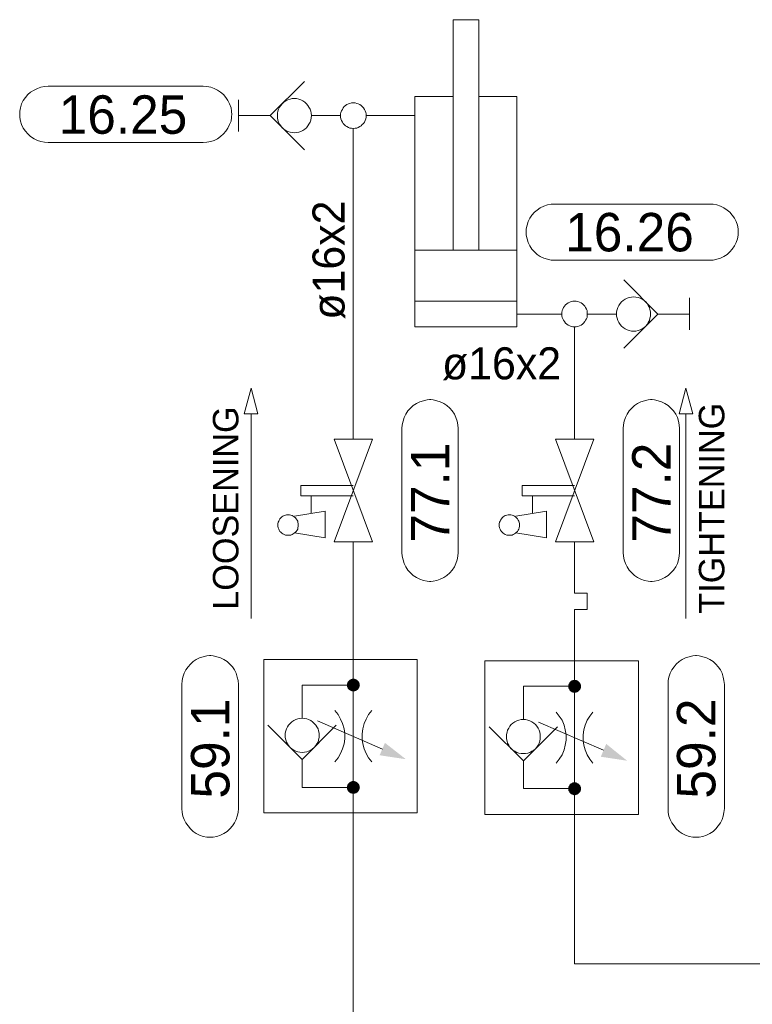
# Model space of a CAD drawing. Header units: millimetres. Extents: x 0 to 138, y 0 to 47.
# Tile 66 of 165: x 3.32 to 5.12, y 34.43 to 36.85. Entities that reach past the tile are written whole.
import ezdxf

# ---------------------------------------------------------------- set-up
doc = ezdxf.new("R2010")
doc.units = ezdxf.units.MM
for name, color, linetype in [('PDF_Geomertry', 7, 'Continuous'), ('PDF_Solid Fills', 7, 'Continuous'), ('PDF_Text', 7, 'Continuous')]:
    doc.layers.add(name, color=color, linetype=linetype)
doc.styles.add('PDF Arial', font='txt')

msp = doc.modelspace()

# ---------------------------------------------------------------- hatches: boundary and pattern name
at = {"layer": 'PDF_Solid Fills', "transparency": 33554559}
for points in [[(4.1354, 35.2132), (4.1201, 35.2174), (4.121, 35.2193)], [(4.1354, 35.2132), (4.1201, 35.2151), (4.1201, 35.2174)], [(4.1354, 35.2132), (4.121, 35.2193), (4.1215, 35.2215)], [(4.1354, 35.2132), (4.1215, 35.2215), (4.1229, 35.2229)], [(4.1354, 35.2132), (4.1229, 35.2229), (4.1243, 35.2243)], [(4.1354, 35.2132), (4.1243, 35.2243), (4.1257, 35.2257)], [(4.1354, 35.2132), (4.1257, 35.2257), (4.1279, 35.2271)], [(4.1354, 35.2132), (4.1279, 35.2271), (4.1293, 35.2276)], [(4.1354, 35.2132), (4.1293, 35.2276), (4.1313, 35.2285)], [(4.1354, 35.2132), (4.1313, 35.2285), (4.1335, 35.229)], [(4.1354, 35.2132), (4.1335, 35.229), (4.1354, 35.229)], [(4.1354, 35.2132), (4.1376, 35.229), (4.1396, 35.2285)], [(4.1354, 35.2132), (4.1354, 35.229), (4.1376, 35.229)], [(4.1354, 35.2132), (4.1396, 35.2285), (4.1418, 35.2276)], [(4.1354, 35.2132), (4.1418, 35.2276), (4.1432, 35.2271)], [(4.1354, 35.2132), (4.1432, 35.2271), (4.1451, 35.2257)], [(4.1354, 35.2132), (4.1451, 35.2257), (4.1465, 35.2243)], [(4.1354, 35.2132), (4.1465, 35.2243), (4.1479, 35.2229)], [(4.1354, 35.2132), (4.1479, 35.2229), (4.1493, 35.2215)], [(4.1354, 35.2132), (4.1493, 35.2215), (4.1501, 35.2193)], [(4.1354, 35.2132), (4.1501, 35.2193), (4.1507, 35.2174)], [(4.1354, 35.2132), (4.1507, 35.2174), (4.1507, 35.2151)], [(4.6793, 35.2104), (4.664, 35.2146), (4.6646, 35.2165)], [(4.6793, 35.2104), (4.6646, 35.2165), (4.666, 35.2179)], [(4.6793, 35.2104), (4.666, 35.2179), (4.6668, 35.2201)], [(4.6793, 35.2104), (4.6668, 35.2201), (4.6682, 35.2215)], [(4.6793, 35.2104), (4.6682, 35.2215), (4.6696, 35.2229)], [(4.6793, 35.2104), (4.6696, 35.2229), (4.6715, 35.2243)], [(4.6793, 35.2104), (4.6715, 35.2243), (4.6729, 35.2249)], [(4.6793, 35.2104), (4.6729, 35.2249), (4.6751, 35.2257)], [(4.6793, 35.2104), (4.6751, 35.2257), (4.6771, 35.2257)], [(4.6793, 35.2104), (4.6771, 35.2257), (4.6793, 35.2263)], [(4.6793, 35.2104), (4.6793, 35.2263), (4.6813, 35.2257)], [(4.6793, 35.2104), (4.6835, 35.2257), (4.6854, 35.2249)], [(4.6793, 35.2104), (4.6813, 35.2257), (4.6835, 35.2257)], [(4.6793, 35.2104), (4.6854, 35.2249), (4.6868, 35.2243)], [(4.6793, 35.2104), (4.6868, 35.2243), (4.689, 35.2229)], [(4.6793, 35.2104), (4.689, 35.2229), (4.6904, 35.2215)], [(4.6793, 35.2104), (4.6904, 35.2215), (4.6918, 35.2201)], [(4.6793, 35.2104), (4.6918, 35.2201), (4.6932, 35.2179)], [(4.6793, 35.2104), (4.6932, 35.2179), (4.6938, 35.2165)], [(4.6793, 35.2104), (4.6938, 35.2165), (4.6946, 35.2146)], [(4.1354, 35.2132), (4.1196, 35.2132), (4.1201, 35.2151)], [(4.1354, 35.2132), (4.1201, 35.2118), (4.1196, 35.2132)], [(4.1354, 35.2132), (4.1201, 35.2096), (4.1201, 35.2118)], [(4.1354, 35.2132), (4.121, 35.2076), (4.1201, 35.2096)], [(4.1354, 35.2132), (4.1215, 35.2054), (4.121, 35.2076)], [(4.1354, 35.2132), (4.1229, 35.204), (4.1215, 35.2054)], [(4.1354, 35.2132), (4.1243, 35.2021), (4.1229, 35.204)], [(4.1354, 35.2132), (4.1257, 35.2013), (4.1243, 35.2021)], [(4.1354, 35.2132), (4.1279, 35.1999), (4.1257, 35.2013)], [(4.1354, 35.2132), (4.1293, 35.1993), (4.1279, 35.1999)], [(4.1354, 35.2132), (4.1313, 35.1985), (4.1293, 35.1993)], [(4.1354, 35.2132), (4.1335, 35.1979), (4.1313, 35.1985)], [(4.1354, 35.2132), (4.1354, 35.1979), (4.1335, 35.1979)], [(4.1354, 35.2132), (4.1507, 35.2151), (4.1515, 35.2132)], [(4.1354, 35.2132), (4.1376, 35.1979), (4.1354, 35.1979)], [(4.1354, 35.2132), (4.1396, 35.1985), (4.1376, 35.1979)], [(4.1354, 35.2132), (4.1418, 35.1993), (4.1396, 35.1985)], [(4.1354, 35.2132), (4.1432, 35.1999), (4.1418, 35.1993)], [(4.1354, 35.2132), (4.1451, 35.2013), (4.1432, 35.1999)], [(4.1354, 35.2132), (4.1465, 35.2021), (4.1451, 35.2013)], [(4.1354, 35.2132), (4.1479, 35.204), (4.1465, 35.2021)], [(4.1354, 35.2132), (4.1493, 35.2054), (4.1479, 35.204)], [(4.1354, 35.2132), (4.1501, 35.2076), (4.1493, 35.2054)], [(4.1354, 35.2132), (4.1507, 35.2096), (4.1501, 35.2076)], [(4.1354, 35.2132), (4.1507, 35.2118), (4.1507, 35.2096)], [(4.1354, 35.2132), (4.1515, 35.2132), (4.1507, 35.2118)], [(4.6793, 35.2104), (4.6632, 35.2104), (4.664, 35.2124)], [(4.6793, 35.2104), (4.664, 35.2082), (4.6632, 35.2104)], [(4.6793, 35.2104), (4.664, 35.2124), (4.664, 35.2146)], [(4.6793, 35.2104), (4.664, 35.2063), (4.664, 35.2082)], [(4.6793, 35.2104), (4.6646, 35.204), (4.664, 35.2063)], [(4.6793, 35.2104), (4.666, 35.2026), (4.6646, 35.204)], [(4.6793, 35.2104), (4.6668, 35.2007), (4.666, 35.2026)], [(4.6793, 35.2104), (4.6682, 35.1993), (4.6668, 35.2007)], [(4.6793, 35.2104), (4.6696, 35.1979), (4.6682, 35.1993)], [(4.6793, 35.2104), (4.6715, 35.1965), (4.6696, 35.1979)], [(4.6793, 35.2104), (4.6729, 35.1957), (4.6715, 35.1965)], [(4.6793, 35.2104), (4.6751, 35.1951), (4.6729, 35.1957)], [(4.6793, 35.2104), (4.6771, 35.1951), (4.6751, 35.1951)], [(4.6793, 35.2104), (4.6793, 35.1943), (4.6771, 35.1951)], [(4.6793, 35.2104), (4.6946, 35.2146), (4.6951, 35.2124)], [(4.6793, 35.2104), (4.6951, 35.2124), (4.6951, 35.2104)], [(4.6793, 35.2104), (4.6813, 35.1951), (4.6793, 35.1943)], [(4.6793, 35.2104), (4.6835, 35.1951), (4.6813, 35.1951)], [(4.6793, 35.2104), (4.6854, 35.1957), (4.6835, 35.1951)], [(4.6793, 35.2104), (4.6868, 35.1965), (4.6854, 35.1957)], [(4.6793, 35.2104), (4.689, 35.1979), (4.6868, 35.1965)], [(4.6793, 35.2104), (4.6904, 35.1993), (4.689, 35.1979)], [(4.6793, 35.2104), (4.6918, 35.2007), (4.6904, 35.1993)], [(4.6793, 35.2104), (4.6932, 35.2026), (4.6918, 35.2007)], [(4.6793, 35.2104), (4.6938, 35.204), (4.6932, 35.2026)], [(4.6793, 35.2104), (4.6946, 35.2063), (4.6938, 35.204)], [(4.6793, 35.2104), (4.6951, 35.2082), (4.6946, 35.2063)], [(4.6793, 35.2104), (4.6951, 35.2104), (4.6951, 35.2082)], [(4.1354, 34.9618), (4.1243, 34.9729), (4.1257, 34.9743)], [(4.1354, 34.9618), (4.1257, 34.9743), (4.1279, 34.9757)], [(4.1354, 34.9618), (4.1279, 34.9757), (4.1293, 34.9763)], [(4.1354, 34.9618), (4.1293, 34.9763), (4.1313, 34.9771)], [(4.1354, 34.9618), (4.1313, 34.9771), (4.1335, 34.9776)], [(4.1354, 34.9618), (4.1335, 34.9776), (4.1354, 34.9776)], [(4.1354, 34.9618), (4.1376, 34.9776), (4.1396, 34.9771)], [(4.1354, 34.9618), (4.1354, 34.9776), (4.1376, 34.9776)], [(4.1354, 34.9618), (4.1396, 34.9771), (4.1418, 34.9763)], [(4.1354, 34.9618), (4.1418, 34.9763), (4.1432, 34.9757)], [(4.1354, 34.9618), (4.1432, 34.9757), (4.1451, 34.9743)], [(4.1354, 34.9618), (4.1451, 34.9743), (4.1465, 34.9729)], [(4.6793, 34.959), (4.6729, 34.9735), (4.6751, 34.9743)], [(4.6793, 34.959), (4.6751, 34.9743), (4.6771, 34.9743)], [(4.6793, 34.959), (4.6771, 34.9743), (4.6793, 34.9743)], [(4.6793, 34.959), (4.6835, 34.9743), (4.6854, 34.9735)], [(4.6793, 34.959), (4.6813, 34.9743), (4.6835, 34.9743)], [(4.6793, 34.959), (4.6793, 34.9743), (4.6813, 34.9743)], [(4.1354, 34.9618), (4.1196, 34.9618), (4.1201, 34.9638)], [(4.1354, 34.9618), (4.1201, 34.9596), (4.1196, 34.9618)], [(4.1354, 34.9618), (4.1201, 34.966), (4.121, 34.9679)], [(4.1354, 34.9618), (4.1201, 34.9638), (4.1201, 34.966)], [(4.1354, 34.9618), (4.1201, 34.9582), (4.1201, 34.9596)], [(4.1354, 34.9618), (4.121, 34.9563), (4.1201, 34.9582)], [(4.1354, 34.9618), (4.121, 34.9679), (4.1215, 34.9701)], [(4.1354, 34.9618), (4.1215, 34.954), (4.121, 34.9563)], [(4.1354, 34.9618), (4.1215, 34.9701), (4.1229, 34.9715)], [(4.1354, 34.9618), (4.1229, 34.9526), (4.1215, 34.954)], [(4.1354, 34.9618), (4.1229, 34.9715), (4.1243, 34.9729)], [(4.1354, 34.9618), (4.1243, 34.9507), (4.1229, 34.9526)], [(4.1354, 34.9618), (4.1257, 34.9493), (4.1243, 34.9507)], [(4.1354, 34.9618), (4.1279, 34.9485), (4.1257, 34.9493)], [(4.1354, 34.9618), (4.1293, 34.9471), (4.1279, 34.9485)], [(4.1354, 34.9618), (4.1313, 34.9471), (4.1293, 34.9471)], [(4.1354, 34.9618), (4.1335, 34.9465), (4.1313, 34.9471)], [(4.1354, 34.9618), (4.1354, 34.9465), (4.1335, 34.9465)], [(4.1354, 34.9618), (4.1465, 34.9729), (4.1479, 34.9715)], [(4.1354, 34.9618), (4.1479, 34.9715), (4.1493, 34.9701)], [(4.1354, 34.9618), (4.1493, 34.9701), (4.1501, 34.9679)], [(4.1354, 34.9618), (4.1501, 34.9679), (4.1507, 34.966)], [(4.1354, 34.9618), (4.1507, 34.966), (4.1507, 34.9638)], [(4.1354, 34.9618), (4.1507, 34.9638), (4.1515, 34.9618)], [(4.1354, 34.9618), (4.1376, 34.9465), (4.1354, 34.9465)], [(4.1354, 34.9618), (4.1396, 34.9471), (4.1376, 34.9465)], [(4.1354, 34.9618), (4.1418, 34.9471), (4.1396, 34.9471)], [(4.1354, 34.9618), (4.1432, 34.9485), (4.1418, 34.9471)], [(4.1354, 34.9618), (4.1451, 34.9493), (4.1432, 34.9485)], [(4.1354, 34.9618), (4.1465, 34.9507), (4.1451, 34.9493)], [(4.1354, 34.9618), (4.1479, 34.9526), (4.1465, 34.9507)], [(4.1354, 34.9618), (4.1493, 34.954), (4.1479, 34.9526)], [(4.1354, 34.9618), (4.1501, 34.9563), (4.1493, 34.954)], [(4.1354, 34.9618), (4.1507, 34.9582), (4.1501, 34.9563)], [(4.1354, 34.9618), (4.1507, 34.9596), (4.1507, 34.9582)], [(4.1354, 34.9618), (4.1515, 34.9618), (4.1507, 34.9596)], [(4.6793, 34.959), (4.6632, 34.959), (4.664, 34.961)], [(4.6793, 34.959), (4.664, 34.9568), (4.6632, 34.959)], [(4.6793, 34.959), (4.664, 34.9632), (4.6646, 34.9651)], [(4.6793, 34.959), (4.664, 34.961), (4.664, 34.9632)], [(4.6793, 34.959), (4.664, 34.9549), (4.664, 34.9568)], [(4.6793, 34.959), (4.6646, 34.9526), (4.664, 34.9549)], [(4.6793, 34.959), (4.6646, 34.9651), (4.666, 34.9665)], [(4.6793, 34.959), (4.666, 34.9513), (4.6646, 34.9526)], [(4.6793, 34.959), (4.666, 34.9665), (4.6668, 34.9687)], [(4.6793, 34.959), (4.6668, 34.9493), (4.666, 34.9513)], [(4.6793, 34.959), (4.6668, 34.9687), (4.6682, 34.9701)], [(4.6793, 34.959), (4.6682, 34.9479), (4.6668, 34.9493)], [(4.6793, 34.959), (4.6682, 34.9701), (4.6696, 34.9715)], [(4.6793, 34.959), (4.6696, 34.9465), (4.6682, 34.9479)], [(4.6793, 34.959), (4.6696, 34.9715), (4.6715, 34.9721)], [(4.6793, 34.959), (4.6715, 34.9451), (4.6696, 34.9465)], [(4.6793, 34.959), (4.6715, 34.9721), (4.6729, 34.9735)], [(4.6793, 34.959), (4.6729, 34.9443), (4.6715, 34.9451)], [(4.6793, 34.959), (4.6751, 34.9438), (4.6729, 34.9443)], [(4.6793, 34.959), (4.6771, 34.9429), (4.6751, 34.9438)], [(4.6793, 34.959), (4.6793, 34.9429), (4.6771, 34.9429)], [(4.6793, 34.959), (4.6854, 34.9735), (4.6868, 34.9721)], [(4.6793, 34.959), (4.6868, 34.9721), (4.689, 34.9715)], [(4.6793, 34.959), (4.689, 34.9715), (4.6904, 34.9701)], [(4.6793, 34.959), (4.6904, 34.9701), (4.6918, 34.9687)], [(4.6793, 34.959), (4.6918, 34.9687), (4.6932, 34.9665)], [(4.6793, 34.959), (4.6932, 34.9665), (4.6938, 34.9651)], [(4.6793, 34.959), (4.6938, 34.9651), (4.6946, 34.9632)], [(4.6793, 34.959), (4.6946, 34.9632), (4.6951, 34.961)], [(4.6793, 34.959), (4.6951, 34.961), (4.6951, 34.959)], [(4.6793, 34.959), (4.6813, 34.9429), (4.6793, 34.9429)], [(4.6793, 34.959), (4.6835, 34.9438), (4.6813, 34.9429)], [(4.6793, 34.959), (4.6854, 34.9443), (4.6835, 34.9438)], [(4.6793, 34.959), (4.6868, 34.9451), (4.6854, 34.9443)], [(4.6793, 34.959), (4.689, 34.9465), (4.6868, 34.9451)], [(4.6793, 34.959), (4.6904, 34.9479), (4.689, 34.9465)], [(4.6793, 34.959), (4.6918, 34.9493), (4.6904, 34.9479)], [(4.6793, 34.959), (4.6932, 34.9513), (4.6918, 34.9493)], [(4.6793, 34.959), (4.6938, 34.9526), (4.6932, 34.9513)], [(4.6793, 34.959), (4.6946, 34.9549), (4.6938, 34.9526)], [(4.6793, 34.959), (4.6951, 34.9568), (4.6946, 34.9549)], [(4.6793, 34.959), (4.6951, 34.959), (4.6951, 34.9568)]]:
    msp.add_hatch(color=256, dxfattribs=at).paths.add_polyline_path(points)

# ---------------------------------------------------------------- linework, layer by layer
at = {"layer": 'PDF_Geomertry', "lineweight": 15}
for points in [[(4.3807, 36.2818), (4.3807, 36.8479), (4.4438, 36.8479), (4.4438, 36.2818)], [(4.0154, 36.6957), (3.9313, 36.6124), (4.0154, 36.5285)], [(3.8529, 36.5729), (3.8529, 36.6513)], [(4.4438, 36.6596), (4.5376, 36.6596), (4.5376, 36.0937), (4.2863, 36.0937), (4.2863, 36.6596), (4.3807, 36.6596)], [(3.9313, 36.6124), (3.8529, 36.6124)], [(4.0326, 36.6124), (4.0571, 36.6124), (4.1043, 36.6124)], [(4.1668, 36.6124), (4.2863, 36.6124)], [(4.1354, 35.8174), (4.1354, 36.5804)], [(4.2863, 36.2818), (4.5376, 36.2818)], [(4.8001, 36.041), (4.8835, 36.1249), (4.8001, 36.209)], [(4.9618, 36.1646), (4.9618, 36.086)], [(4.2863, 36.1563), (4.5376, 36.1563)], [(4.6479, 36.1249), (4.5376, 36.1249)], [(4.7826, 36.1249), (4.7576, 36.1249), (4.7104, 36.1249)], [(4.8835, 36.1249), (4.9618, 36.1249)], [(4.6793, 35.8174), (4.6793, 36.0937)], [(3.884, 35.3771), (3.884, 35.8799)], [(4.9529, 35.3771), (4.9529, 35.8799)], [(4.1354, 35.6785), (4.0063, 35.6785), (4.0063, 35.704), (4.1354, 35.704)], [(4.6793, 35.6785), (4.5507, 35.6785), (4.5507, 35.704), (4.6793, 35.704)], [(4.0321, 35.6346), (4.0321, 35.6785)], [(4.5757, 35.6346), (4.5757, 35.6785)], [(3.991, 35.5874), (4.066, 35.5749), (4.066, 35.641), (3.991, 35.6285)], [(4.5349, 35.5874), (4.6104, 35.5749), (4.6104, 35.641), (4.5349, 35.6285)], [(4.1354, 35.2132), (4.1354, 35.2763), (4.1354, 35.5651)], [(4.6793, 35.2104), (4.6793, 35.2729), (4.6793, 35.3993), (4.7104, 35.3993), (4.7104, 35.4396), (4.6793, 35.4396), (4.6793, 35.5651)], [(4.0099, 35.0304), (4.0099, 35.0063), (4.0099, 34.9618), (4.1354, 34.9618), (4.1354, 35.2132), (4.0099, 35.2132), (4.0099, 35.1318)], [(4.5535, 35.0276), (4.5535, 35.0026), (4.5535, 34.959), (4.6793, 34.959), (4.6793, 35.2104), (4.5535, 35.2104), (4.5535, 35.1285)], [(4.0904, 35.0249), (4.0979, 35.0346), (4.1043, 35.0457), (4.109, 35.0568), (4.1126, 35.0693), (4.1146, 35.0813), (4.1146, 35.0937), (4.1126, 35.1063), (4.109, 35.1187), (4.1043, 35.1299), (4.0979, 35.141), (4.0904, 35.1507)], [(4.1807, 35.1507), (4.1729, 35.141), (4.1668, 35.1299), (4.1618, 35.1187), (4.1585, 35.1063), (4.1571, 35.0937), (4.1571, 35.0813), (4.1585, 35.0693), (4.1618, 35.0568), (4.1668, 35.0457), (4.1729, 35.0346), (4.1807, 35.0249)], [(4.634, 35.0215), (4.6418, 35.0318), (4.6488, 35.0424), (4.6535, 35.054), (4.6563, 35.066), (4.6585, 35.0785), (4.6585, 35.091), (4.6563, 35.1035), (4.6535, 35.1151), (4.6488, 35.1271), (4.6418, 35.1374), (4.634, 35.1471)], [(4.7243, 35.1471), (4.7168, 35.1374), (4.7104, 35.1271), (4.7057, 35.1151), (4.7021, 35.1035), (4.7007, 35.091), (4.7007, 35.0785), (4.7021, 35.066), (4.7057, 35.054), (4.7104, 35.0424), (4.7168, 35.0318), (4.7243, 35.0215)], [(4.0474, 35.1257), (4.2071, 35.0563)], [(4.591, 35.1221), (4.7507, 35.0535)], [(4.0937, 35.1146), (4.0099, 35.0304), (3.9257, 35.1146)], [(4.6376, 35.111), (4.5535, 35.0276), (4.4696, 35.111)], [(6.3988, 34.9429), (6.3988, 34.8804), (6.3988, 34.3493), (5.0974, 34.3493), (4.1354, 34.3493), (4.1354, 34.8993), (4.1354, 34.9618)], [(5.8549, 34.9429), (5.8549, 34.8804), (5.8549, 34.5285), (4.6793, 34.5285), (4.6793, 34.8957), (4.6793, 34.959)]]:
    msp.add_lwpolyline(points, dxfattribs=at)
for points in [[(3.766, 36.6846), (3.7751, 36.684), (3.7849, 36.6818), (3.7932, 36.679), (3.8015, 36.6749), (3.809, 36.6701), (3.816, 36.6638), (3.8224, 36.6568), (3.8271, 36.6493), (3.8312, 36.641), (3.8349, 36.6318), (3.8363, 36.6229), (3.8368, 36.6138), (3.8368, 36.6174), (3.8363, 36.6076), (3.8349, 36.5985), (3.8312, 36.5901), (3.8271, 36.5818), (3.8224, 36.5743), (3.816, 36.5674), (3.809, 36.561), (3.8015, 36.5554), (3.7932, 36.5513), (3.7849, 36.5485), (3.7751, 36.5471), (3.766, 36.5465), (3.3854, 36.5465), (3.3765, 36.5471), (3.3674, 36.5485), (3.359, 36.5513), (3.3507, 36.5554), (3.3424, 36.561), (3.3354, 36.5674), (3.3299, 36.5743), (3.3243, 36.5818), (3.3201, 36.5901), (3.3174, 36.5985), (3.316, 36.6076), (3.3154, 36.6174), (3.3154, 36.6138), (3.316, 36.6229), (3.3174, 36.6318), (3.3201, 36.641), (3.3243, 36.6493), (3.3299, 36.6568), (3.3354, 36.6638), (3.3424, 36.6701), (3.3507, 36.6749), (3.359, 36.679), (3.3674, 36.6818), (3.3765, 36.684), (3.3854, 36.6846), (3.766, 36.6846)], [(4.0326, 36.6124), (4.0321, 36.6179), (4.0307, 36.6229), (4.0293, 36.6285), (4.0265, 36.6332), (4.0238, 36.6374), (4.0201, 36.6415), (4.016, 36.6457), (4.0112, 36.6485), (4.0063, 36.6513), (4.0015, 36.6526), (3.996, 36.654), (3.9904, 36.654), (3.9849, 36.654), (3.9799, 36.6526), (3.9743, 36.6513), (3.9696, 36.6485), (3.9646, 36.6457), (3.9604, 36.6415), (3.9571, 36.6374), (3.9543, 36.6332), (3.9515, 36.6285), (3.9501, 36.6229), (3.9488, 36.6179), (3.9488, 36.6124), (3.9488, 36.6068), (3.9501, 36.6013), (3.9515, 36.5965), (3.9543, 36.5915), (3.9571, 36.5868), (3.9604, 36.5826), (3.9646, 36.579), (3.9696, 36.5757), (3.9743, 36.5735), (3.9799, 36.5715), (3.9849, 36.5707), (3.9904, 36.5701), (3.996, 36.5707), (4.0015, 36.5715), (4.0063, 36.5735), (4.0112, 36.5757), (4.016, 36.579), (4.0201, 36.5826), (4.0238, 36.5868), (4.0265, 36.5915), (4.0293, 36.5965), (4.0307, 36.6013), (4.0321, 36.6068), (4.0326, 36.6124)], [(4.1668, 36.6124), (4.1668, 36.6165), (4.166, 36.6201), (4.1646, 36.6243), (4.1626, 36.6276), (4.1604, 36.6313), (4.1576, 36.6346), (4.1549, 36.6374), (4.1515, 36.6396), (4.1474, 36.6415), (4.1437, 36.6424), (4.1396, 36.6437), (4.1354, 36.6437), (4.1313, 36.6437), (4.1271, 36.6424), (4.1237, 36.6415), (4.1196, 36.6396), (4.116, 36.6374), (4.1132, 36.6346), (4.1104, 36.6313), (4.1085, 36.6276), (4.1063, 36.6243), (4.1049, 36.6201), (4.1043, 36.6165), (4.1043, 36.6124), (4.1043, 36.6082), (4.1049, 36.604), (4.1063, 36.5999), (4.1085, 36.5965), (4.1104, 36.5929), (4.1132, 36.5901), (4.116, 36.5874), (4.1196, 36.5854), (4.1237, 36.5832), (4.1271, 36.5818), (4.1313, 36.5813), (4.1354, 36.5804), (4.1396, 36.5813), (4.1437, 36.5818), (4.1474, 36.5832), (4.1515, 36.5854), (4.1549, 36.5874), (4.1576, 36.5901), (4.1604, 36.5929), (4.1626, 36.5965), (4.1646, 36.5999), (4.166, 36.604), (4.1668, 36.6082), (4.1668, 36.6124)], [(5.0112, 36.3951), (5.0201, 36.3951), (5.0293, 36.3929), (5.0382, 36.3901), (5.0465, 36.386), (5.0543, 36.3804), (5.0612, 36.3749), (5.0668, 36.3679), (5.0724, 36.3604), (5.0765, 36.3521), (5.0793, 36.3429), (5.0812, 36.334), (5.0812, 36.3249), (5.0812, 36.3276), (5.0812, 36.3188), (5.0793, 36.3096), (5.0765, 36.3007), (5.0724, 36.2924), (5.0668, 36.2846), (5.0612, 36.2776), (5.0543, 36.2715), (5.0465, 36.2665), (5.0382, 36.2624), (5.0293, 36.2596), (5.0201, 36.2576), (5.0112, 36.2568), (4.6307, 36.2568), (4.6215, 36.2576), (4.6126, 36.2596), (4.6035, 36.2624), (4.5951, 36.2665), (4.5876, 36.2715), (4.5807, 36.2776), (4.5743, 36.2846), (4.5696, 36.2924), (4.5654, 36.3007), (4.5626, 36.3096), (4.5604, 36.3188), (4.5599, 36.3276), (4.5599, 36.3249), (4.5604, 36.334), (4.5626, 36.3429), (4.5654, 36.3521), (4.5696, 36.3604), (4.5743, 36.3679), (4.5807, 36.3749), (4.5876, 36.3804), (4.5951, 36.386), (4.6035, 36.3901), (4.6126, 36.3929), (4.6215, 36.3951), (4.6307, 36.3951), (5.0112, 36.3951)], [(4.866, 36.1249), (4.866, 36.1304), (4.8646, 36.136), (4.8632, 36.141), (4.8604, 36.1457), (4.8576, 36.1507), (4.8543, 36.1549), (4.8501, 36.1582), (4.8451, 36.161), (4.8404, 36.1638), (4.8354, 36.1651), (4.8299, 36.1665), (4.8243, 36.1674), (4.8188, 36.1665), (4.8132, 36.1651), (4.8085, 36.1638), (4.8035, 36.161), (4.7987, 36.1582), (4.7946, 36.1549), (4.791, 36.1507), (4.7882, 36.1457), (4.7854, 36.141), (4.784, 36.136), (4.7826, 36.1304), (4.7826, 36.1249), (4.7826, 36.1193), (4.784, 36.1146), (4.7854, 36.109), (4.7882, 36.104), (4.791, 36.0993), (4.7946, 36.0951), (4.7987, 36.0915), (4.8035, 36.0888), (4.8085, 36.086), (4.8132, 36.0846), (4.8188, 36.0832), (4.8243, 36.0832), (4.8299, 36.0832), (4.8354, 36.0846), (4.8404, 36.086), (4.8451, 36.0888), (4.8501, 36.0915), (4.8543, 36.0951), (4.8576, 36.0993), (4.8604, 36.104), (4.8632, 36.109), (4.8646, 36.1146), (4.866, 36.1193), (4.866, 36.1249)], [(4.7104, 36.1249), (4.7104, 36.129), (4.7099, 36.1332), (4.7085, 36.1368), (4.7062, 36.141), (4.7043, 36.1443), (4.7015, 36.1471), (4.6988, 36.1499), (4.6951, 36.1521), (4.691, 36.154), (4.6876, 36.1554), (4.6835, 36.1563), (4.6793, 36.1563), (4.6751, 36.1563), (4.671, 36.1554), (4.6674, 36.154), (4.6632, 36.1521), (4.6604, 36.1499), (4.6571, 36.1471), (4.6543, 36.1443), (4.6521, 36.141), (4.6501, 36.1368), (4.6488, 36.1332), (4.6479, 36.129), (4.6479, 36.1249), (4.6479, 36.1207), (4.6488, 36.1165), (4.6501, 36.1132), (4.6521, 36.1096), (4.6543, 36.1063), (4.6571, 36.1026), (4.6604, 36.0999), (4.6632, 36.0979), (4.6674, 36.0957), (4.671, 36.0943), (4.6751, 36.0937), (4.6793, 36.0937), (4.6835, 36.0937), (4.6876, 36.0943), (4.691, 36.0957), (4.6951, 36.0979), (4.6988, 36.0999), (4.7015, 36.1026), (4.7043, 36.1063), (4.7062, 36.1096), (4.7085, 36.1132), (4.7099, 36.1165), (4.7104, 36.1207), (4.7104, 36.1249)], [(3.8674, 35.8799), (3.9007, 35.8799), (3.884, 35.9429), (3.8674, 35.8799)], [(4.9362, 35.8799), (4.9696, 35.8799), (4.9529, 35.9429), (4.9362, 35.8799)], [(4.3224, 35.9146), (4.3321, 35.9138), (4.341, 35.9118), (4.3493, 35.909), (4.3576, 35.9049), (4.3654, 35.8999), (4.3724, 35.8937), (4.3785, 35.8868), (4.384, 35.879), (4.3876, 35.8707), (4.391, 35.8618), (4.3924, 35.8526), (4.3932, 35.8437), (4.3932, 35.5388), (4.3924, 35.5299), (4.391, 35.5207), (4.3876, 35.5118), (4.384, 35.5035), (4.3785, 35.4957), (4.3724, 35.4888), (4.3654, 35.4826), (4.3576, 35.4776), (4.3493, 35.4735), (4.341, 35.4707), (4.3321, 35.4687), (4.3224, 35.4679), (4.3257, 35.4679), (4.3168, 35.4687), (4.3076, 35.4707), (4.2987, 35.4735), (4.2904, 35.4776), (4.2826, 35.4826), (4.2757, 35.4888), (4.2696, 35.4957), (4.2646, 35.5035), (4.2604, 35.5118), (4.2576, 35.5207), (4.2557, 35.5299), (4.2549, 35.5388), (4.2549, 35.8437), (4.2557, 35.8526), (4.2576, 35.8618), (4.2604, 35.8707), (4.2646, 35.879), (4.2696, 35.8868), (4.2757, 35.8937), (4.2826, 35.8999), (4.2904, 35.9049), (4.2987, 35.909), (4.3076, 35.9118), (4.3168, 35.9138), (4.3257, 35.9146), (4.3224, 35.9146)], [(4.866, 35.9146), (4.8757, 35.9138), (4.8849, 35.9118), (4.8932, 35.909), (4.9015, 35.9049), (4.909, 35.8999), (4.916, 35.8937), (4.9224, 35.8868), (4.9279, 35.879), (4.9321, 35.8707), (4.9349, 35.8618), (4.9362, 35.8526), (4.9368, 35.8437), (4.9368, 35.5388), (4.9362, 35.5299), (4.9349, 35.5207), (4.9321, 35.5118), (4.9279, 35.5035), (4.9224, 35.4957), (4.916, 35.4888), (4.909, 35.4826), (4.9015, 35.4776), (4.8932, 35.4735), (4.8849, 35.4707), (4.8757, 35.4687), (4.866, 35.4679), (4.8696, 35.4679), (4.8604, 35.4687), (4.8515, 35.4707), (4.8424, 35.4735), (4.834, 35.4776), (4.8265, 35.4826), (4.8196, 35.4888), (4.8132, 35.4957), (4.8085, 35.5035), (4.8043, 35.5118), (4.8015, 35.5207), (4.7993, 35.5299), (4.7987, 35.5388), (4.7987, 35.8437), (4.7993, 35.8526), (4.8015, 35.8618), (4.8043, 35.8707), (4.8085, 35.879), (4.8132, 35.8868), (4.8196, 35.8937), (4.8265, 35.8999), (4.834, 35.9049), (4.8424, 35.909), (4.8515, 35.9118), (4.8604, 35.9138), (4.8696, 35.9146), (4.866, 35.9146)], [(4.0882, 35.5651), (4.1826, 35.8174), (4.0882, 35.8174), (4.1826, 35.5651), (4.0882, 35.5651)], [(4.6321, 35.5651), (4.7265, 35.8174), (4.6321, 35.8174), (4.7265, 35.5651), (4.6321, 35.5651)], [(4.0001, 35.6063), (4.0001, 35.6096), (3.9993, 35.6132), (3.9987, 35.616), (3.9974, 35.6187), (3.9951, 35.6215), (3.9932, 35.6243), (3.9904, 35.6263), (3.9876, 35.6285), (3.9849, 35.6299), (3.9821, 35.6304), (3.9785, 35.6313), (3.9751, 35.6318), (3.9715, 35.6313), (3.9687, 35.6304), (3.9654, 35.6299), (3.9626, 35.6285), (3.9599, 35.6263), (3.9576, 35.6243), (3.9549, 35.6215), (3.9535, 35.6187), (3.9521, 35.616), (3.9507, 35.6132), (3.9501, 35.6096), (3.9501, 35.6063), (3.9501, 35.6035), (3.9507, 35.5999), (3.9521, 35.5965), (3.9535, 35.5937), (3.9549, 35.591), (3.9576, 35.5888), (3.9599, 35.5868), (3.9626, 35.5846), (3.9654, 35.5832), (3.9687, 35.5818), (3.9715, 35.5813), (3.9751, 35.5813), (3.9785, 35.5813), (3.9821, 35.5818), (3.9849, 35.5832), (3.9876, 35.5846), (3.9904, 35.5868), (3.9932, 35.5888), (3.9951, 35.591), (3.9974, 35.5937), (3.9987, 35.5965), (3.9993, 35.5999), (4.0001, 35.6035), (4.0001, 35.6063)], [(4.5438, 35.6063), (4.5438, 35.6096), (4.5432, 35.6132), (4.5424, 35.616), (4.541, 35.6187), (4.539, 35.6215), (4.5368, 35.6243), (4.534, 35.6263), (4.5313, 35.6285), (4.5285, 35.6299), (4.5257, 35.6304), (4.5224, 35.6313), (4.5187, 35.6318), (4.516, 35.6313), (4.5126, 35.6304), (4.509, 35.6299), (4.5063, 35.6285), (4.5035, 35.6263), (4.5015, 35.6243), (4.4993, 35.6215), (4.4974, 35.6187), (4.496, 35.616), (4.4946, 35.6132), (4.4938, 35.6096), (4.4938, 35.6063), (4.4938, 35.6035), (4.4946, 35.5999), (4.496, 35.5965), (4.4974, 35.5937), (4.4993, 35.591), (4.5015, 35.5888), (4.5035, 35.5868), (4.5063, 35.5846), (4.509, 35.5832), (4.5126, 35.5818), (4.516, 35.5813), (4.5187, 35.5813), (4.5224, 35.5813), (4.5257, 35.5818), (4.5285, 35.5832), (4.5313, 35.5846), (4.534, 35.5868), (4.5368, 35.5888), (4.539, 35.591), (4.541, 35.5937), (4.5424, 35.5965), (4.5432, 35.5999), (4.5438, 35.6035), (4.5438, 35.6063)], [(3.7821, 35.286), (3.791, 35.2854), (3.8001, 35.2832), (3.809, 35.2804), (3.8174, 35.2763), (3.8251, 35.2715), (3.8321, 35.2651), (3.8382, 35.2582), (3.8432, 35.2507), (3.8474, 35.2424), (3.8501, 35.2332), (3.8521, 35.2243), (3.8529, 35.2151), (3.8529, 34.9104), (3.8521, 34.9007), (3.8501, 34.8915), (3.8474, 34.8832), (3.8432, 34.8749), (3.8382, 34.8674), (3.8321, 34.8604), (3.8251, 34.854), (3.8174, 34.8485), (3.809, 34.8451), (3.8001, 34.8415), (3.791, 34.8401), (3.7821, 34.8396), (3.7849, 34.8396), (3.7757, 34.8401), (3.7668, 34.8415), (3.7576, 34.8451), (3.7493, 34.8485), (3.7418, 34.854), (3.7349, 34.8604), (3.7293, 34.8674), (3.7238, 34.8749), (3.7196, 34.8832), (3.7168, 34.8915), (3.7146, 34.9007), (3.714, 34.9104), (3.714, 35.2151), (3.7146, 35.2243), (3.7168, 35.2332), (3.7196, 35.2424), (3.7238, 35.2507), (3.7293, 35.2582), (3.7349, 35.2651), (3.7418, 35.2715), (3.7493, 35.2763), (3.7576, 35.2804), (3.7668, 35.2832), (3.7757, 35.2854), (3.7849, 35.286), (3.7821, 35.286)], [(4.2924, 35.2763), (3.9154, 35.2763), (3.9154, 34.8993), (4.2924, 34.8993), (4.2924, 35.2763)], [(4.8363, 35.2729), (4.459, 35.2729), (4.459, 34.8957), (4.8363, 34.8957), (4.8363, 35.2729)], [(4.9765, 35.286), (4.9854, 35.2854), (4.9946, 35.2832), (5.0035, 35.2804), (5.0118, 35.2763), (5.0196, 35.2715), (5.0265, 35.2651), (5.0326, 35.2582), (5.0376, 35.2507), (5.0418, 35.2424), (5.0446, 35.2332), (5.0465, 35.2243), (5.0474, 35.2151), (5.0474, 34.9104), (5.0465, 34.9007), (5.0446, 34.8915), (5.0418, 34.8832), (5.0376, 34.8749), (5.0326, 34.8674), (5.0265, 34.8604), (5.0196, 34.854), (5.0118, 34.8485), (5.0035, 34.8451), (4.9946, 34.8415), (4.9854, 34.8401), (4.9765, 34.8396), (4.9793, 34.8396), (4.9701, 34.8401), (4.9613, 34.8415), (4.9521, 34.8451), (4.9438, 34.8485), (4.9362, 34.854), (4.9293, 34.8604), (4.9237, 34.8674), (4.9182, 34.8749), (4.914, 34.8832), (4.9113, 34.8915), (4.909, 34.9007), (4.909, 34.9104), (4.909, 35.2151), (4.909, 35.2243), (4.9113, 35.2332), (4.914, 35.2424), (4.9182, 35.2507), (4.9237, 35.2582), (4.9293, 35.2651), (4.9362, 35.2715), (4.9438, 35.2763), (4.9521, 35.2804), (4.9613, 35.2832), (4.9701, 35.2854), (4.9793, 35.286), (4.9765, 35.286)], [(4.0515, 35.0896), (4.0515, 35.0951), (4.0501, 35.1007), (4.0487, 35.1063), (4.046, 35.111), (4.0432, 35.1151), (4.0396, 35.1193), (4.0354, 35.1229), (4.0307, 35.1263), (4.0257, 35.1285), (4.021, 35.1304), (4.0154, 35.1313), (4.0099, 35.1318), (4.0043, 35.1313), (3.9987, 35.1304), (3.9938, 35.1285), (3.989, 35.1263), (3.984, 35.1229), (3.9799, 35.1193), (3.9765, 35.1151), (3.9738, 35.111), (3.971, 35.1063), (3.9696, 35.1007), (3.9682, 35.0951), (3.9682, 35.0896), (3.9682, 35.0846), (3.9696, 35.079), (3.971, 35.0735), (3.9738, 35.0688), (3.9765, 35.0646), (3.9799, 35.0604), (3.984, 35.0568), (3.989, 35.0535), (3.9938, 35.0513), (3.9987, 35.0493), (4.0043, 35.0485), (4.0099, 35.0479), (4.0154, 35.0485), (4.021, 35.0493), (4.0257, 35.0513), (4.0307, 35.0535), (4.0354, 35.0568), (4.0396, 35.0604), (4.0432, 35.0646), (4.046, 35.0688), (4.0487, 35.0735), (4.0501, 35.079), (4.0515, 35.0846), (4.0515, 35.0896)], [(4.5951, 35.0868), (4.5951, 35.0924), (4.5937, 35.0979), (4.5924, 35.1026), (4.5896, 35.1076), (4.5868, 35.1124), (4.5835, 35.1165), (4.5793, 35.1201), (4.5743, 35.1229), (4.5696, 35.1257), (4.5646, 35.1271), (4.559, 35.1285), (4.5535, 35.1285), (4.5479, 35.1285), (4.5424, 35.1271), (4.5376, 35.1257), (4.5326, 35.1229), (4.5279, 35.1201), (4.5238, 35.1165), (4.5201, 35.1124), (4.5174, 35.1076), (4.5146, 35.1026), (4.5132, 35.0979), (4.5118, 35.0924), (4.5118, 35.0868), (4.5118, 35.0813), (4.5132, 35.0757), (4.5146, 35.0707), (4.5174, 35.066), (4.5201, 35.061), (4.5238, 35.0568), (4.5279, 35.0535), (4.5326, 35.0507), (4.5376, 35.0479), (4.5424, 35.0465), (4.5479, 35.0451), (4.5535, 35.0451), (4.559, 35.0451), (4.5646, 35.0465), (4.5696, 35.0479), (4.5743, 35.0507), (4.5793, 35.0535), (4.5835, 35.0568), (4.5868, 35.061), (4.5896, 35.066), (4.5924, 35.0707), (4.5937, 35.0757), (4.5951, 35.0813), (4.5951, 35.0868)]]:
    msp.add_lwpolyline(points, close=True, dxfattribs=at)
at = {"layer": 'PDF_Geomertry', "lineweight": 0}
for points in [[(4.1279, 35.2132), (4.1279, 35.2124), (4.1279, 35.2118), (4.1285, 35.2104), (4.1285, 35.2096), (4.1293, 35.209), (4.1299, 35.2076), (4.1307, 35.2076), (4.1313, 35.2068), (4.1326, 35.2063), (4.1335, 35.2063), (4.1349, 35.2054), (4.1354, 35.2054), (4.1368, 35.2054), (4.1376, 35.2063), (4.1382, 35.2063), (4.1396, 35.2068), (4.1404, 35.2076), (4.141, 35.2076), (4.1418, 35.209), (4.1424, 35.2096), (4.1424, 35.2104), (4.1432, 35.2118), (4.1432, 35.2124), (4.1432, 35.2132), (4.1432, 35.2146), (4.1432, 35.2151), (4.1424, 35.2165), (4.1424, 35.2174), (4.1418, 35.2179), (4.141, 35.2187), (4.1404, 35.2193), (4.1396, 35.2201), (4.1382, 35.2207), (4.1376, 35.2207), (4.1368, 35.2215), (4.1354, 35.2215), (4.1349, 35.2215), (4.1335, 35.2207), (4.1326, 35.2207), (4.1313, 35.2201), (4.1307, 35.2193), (4.1299, 35.2187), (4.1293, 35.2179), (4.1285, 35.2174), (4.1285, 35.2165), (4.1279, 35.2151), (4.1279, 35.2146), (4.1279, 35.2132)], [(4.6715, 35.2104), (4.6715, 35.209), (4.6715, 35.2082), (4.6724, 35.2076), (4.6724, 35.2063), (4.6729, 35.2054), (4.6737, 35.2049), (4.6743, 35.204), (4.6751, 35.2035), (4.6765, 35.2035), (4.6771, 35.2026), (4.6785, 35.2026), (4.6793, 35.2026), (4.6807, 35.2026), (4.6813, 35.2026), (4.6821, 35.2035), (4.6835, 35.2035), (4.684, 35.204), (4.6849, 35.2049), (4.6854, 35.2054), (4.6862, 35.2063), (4.6868, 35.2076), (4.6868, 35.2082), (4.6868, 35.209), (4.6868, 35.2104), (4.6868, 35.211), (4.6868, 35.2124), (4.6868, 35.2132), (4.6862, 35.2146), (4.6854, 35.2151), (4.6849, 35.216), (4.684, 35.2165), (4.6835, 35.2174), (4.6821, 35.2174), (4.6813, 35.2179), (4.6807, 35.2179), (4.6793, 35.2179), (4.6785, 35.2179), (4.6771, 35.2179), (4.6765, 35.2174), (4.6751, 35.2174), (4.6743, 35.2165), (4.6737, 35.216), (4.6729, 35.2151), (4.6724, 35.2146), (4.6724, 35.2132), (4.6715, 35.2124), (4.6715, 35.211), (4.6715, 35.2104)], [(4.1279, 34.9618), (4.1279, 34.961), (4.1279, 34.9596), (4.1285, 34.959), (4.1285, 34.9582), (4.1293, 34.9568), (4.1299, 34.9563), (4.1307, 34.9554), (4.1313, 34.9554), (4.1326, 34.9549), (4.1335, 34.954), (4.1349, 34.954), (4.1354, 34.954), (4.1368, 34.954), (4.1376, 34.954), (4.1382, 34.9549), (4.1396, 34.9554), (4.1404, 34.9554), (4.141, 34.9563), (4.1418, 34.9568), (4.1424, 34.9582), (4.1424, 34.959), (4.1432, 34.9596), (4.1432, 34.961), (4.1432, 34.9618), (4.1432, 34.9632), (4.1432, 34.9638), (4.1424, 34.9651), (4.1424, 34.966), (4.1418, 34.9665), (4.141, 34.9674), (4.1404, 34.9679), (4.1396, 34.9687), (4.1382, 34.9693), (4.1376, 34.9693), (4.1368, 34.9701), (4.1354, 34.9701), (4.1349, 34.9701), (4.1335, 34.9693), (4.1326, 34.9693), (4.1313, 34.9687), (4.1307, 34.9679), (4.1299, 34.9674), (4.1293, 34.9665), (4.1285, 34.966), (4.1285, 34.9651), (4.1279, 34.9638), (4.1279, 34.9632), (4.1279, 34.9618)], [(4.6715, 34.959), (4.6715, 34.9576), (4.6715, 34.9568), (4.6724, 34.9563), (4.6724, 34.9549), (4.6729, 34.954), (4.6737, 34.9535), (4.6743, 34.9526), (4.6751, 34.9521), (4.6765, 34.9513), (4.6771, 34.9513), (4.6785, 34.9513), (4.6793, 34.9513), (4.6807, 34.9513), (4.6813, 34.9513), (4.6821, 34.9513), (4.6835, 34.9521), (4.684, 34.9526), (4.6849, 34.9535), (4.6854, 34.954), (4.6862, 34.9549), (4.6868, 34.9563), (4.6868, 34.9568), (4.6868, 34.9576), (4.6868, 34.959), (4.6868, 34.9596), (4.6868, 34.961), (4.6868, 34.9618), (4.6862, 34.9632), (4.6854, 34.9638), (4.6849, 34.9646), (4.684, 34.9651), (4.6835, 34.966), (4.6821, 34.966), (4.6813, 34.9665), (4.6807, 34.9665), (4.6793, 34.9665), (4.6785, 34.9665), (4.6771, 34.9665), (4.6765, 34.966), (4.6751, 34.966), (4.6743, 34.9651), (4.6737, 34.9646), (4.6729, 34.9638), (4.6724, 34.9632), (4.6724, 34.9618), (4.6715, 34.961), (4.6715, 34.9596), (4.6715, 34.959)]]:
    msp.add_lwpolyline(points, close=True, dxfattribs=at)
at = {"layer": 'PDF_Solid Fills', "transparency": 33554559}
for points in [[(4.2132, 35.0715), (4.2001, 35.041), (4.2132, 35.0715), (4.2646, 35.0313)], [(4.7571, 35.0688), (4.7438, 35.0374), (4.7571, 35.0688), (4.8085, 35.0276)]]:
    msp.add_solid(points, dxfattribs=at)

# ---------------------------------------------------------------- texts
at = {"layer": 'PDF_Text', "attachment_point": 7, "style": 'PDF Arial'}
for s, insert, char_height in [('16.25', (3.4113, 36.5663), 0.09445), ('16.26', (4.6563, 36.2774), 0.09445), ('ø16x2', (4.3535, 35.9623), 0.07874)]:
    msp.add_mtext(s, dxfattribs=dict(at, insert=insert, char_height=char_height))
at = {"layer": 'PDF_Text', "attachment_point": 7, "rotation": 90, "style": 'PDF Arial'}
for s, insert, char_height in [('ø16x2', (4.116, 36.111), 0.07874), ('LOOSENING', (3.854, 35.3985), 0.06283), ('TIGHTENING', (5.0484, 35.3888), 0.06283), ('77.1', (4.3715, 35.5632), 0.09445), ('77.2', (4.9154, 35.5632), 0.09445), ('59.1', (3.8323, 34.9346), 0.09445), ('59.2', (5.0267, 34.9346), 0.09445)]:
    msp.add_mtext(s, dxfattribs=dict(at, insert=insert, char_height=char_height))

doc.saveas('drawing.dxf')
